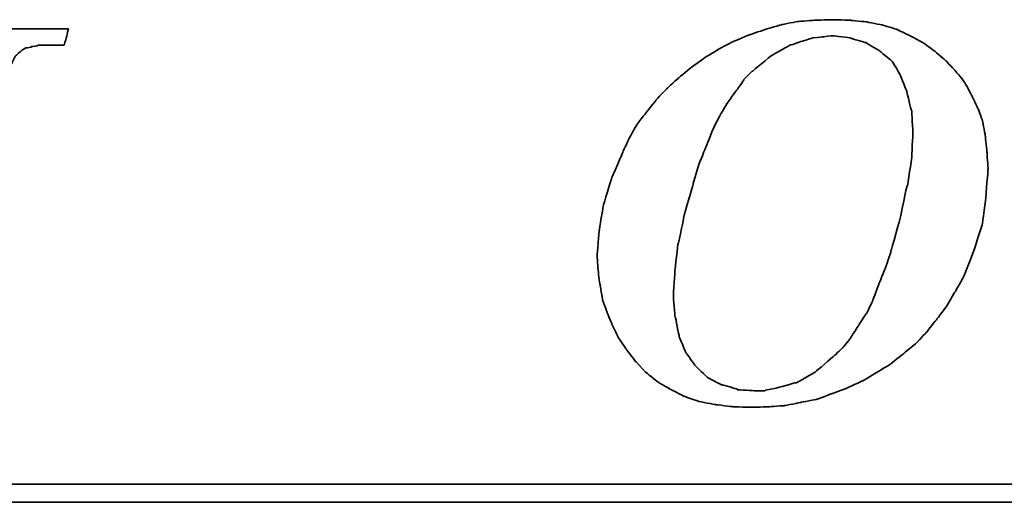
# Model space of a CAD drawing. Header units: millimetres. Extents: x 918 to 1155, y 75 to 164.
# Tile 34 of 50: x 1091 to 1095, y 95 to 97. Entities that reach past the tile are written whole.
import ezdxf

# ---------------------------------------------------------------- set-up
doc = ezdxf.new("R2010")
doc.units = ezdxf.units.MM
doc.header["$LTSCALE"] = 0.15
doc.layers.add('DIM', color=4, linetype='CONTINUOUS')
doc.layers.add('layer 1', color=7, linetype='CONTINUOUS')

# ---------------------------------------------------------------- blocks, each defined once
blk = doc.blocks.new('TBI MOTION logo(完整正式版)')
at = {"layer": 'layer 1', "color": 22, "lineweight": 35}
for points, knots in [([(-40.59125, -7.94375), (-40.59125, -7.94375), (-40.97375, -7.94375), (-40.97375, -7.94375), (-40.97375, -7.94375), (-40.97375, -7.94375), (-41.38125, -7.94375), (-41.38125, -7.94375), (-41.38125, -7.94375), (-41.38125, -7.94375), (-41.54875, -7.94375), (-41.54875, -7.94375), (-41.54875, -7.94375), (-41.54875, -7.94375), (-41.59875, -7.94375), (-41.59875, -7.94375), (-41.59875, -7.94375), (-41.59875, -7.94375), (-41.88375, -7.94375), (-41.88375, -7.94375), (-41.88375, -7.94375), (-41.88375, -7.94375), (-41.90875, -7.91875), (-41.90875, -7.91875), (-41.90875, -7.91875), (-41.90875, -7.91875), (-42.19875, -7.87125), (-42.19875, -7.87125), (-42.19875, -7.87125), (-42.19875, -7.87125), (-42.43875, -7.82375), (-42.43875, -7.82375), (-42.43875, -7.82375), (-42.43875, -7.82375), (-42.45875, -7.82375), (-42.45875, -7.82375), (-42.45875, -7.82375), (-42.45875, -7.82375), (-42.48625, -7.82375), (-42.48625, -7.82375), (-42.48625, -7.82375), (-42.48625, -7.82375), (-42.67625, -7.72375), (-42.67625, -7.72375), (-42.67625, -7.72375), (-42.67625, -7.72375), (-42.70125, -7.70375), (-42.70125, -7.70375), (-42.70125, -7.70375), (-42.70125, -7.70375), (-42.72375, -7.67875), (-42.72375, -7.67875), (-42.72375, -7.67875), (-42.72375, -7.67875), (-42.86875, -7.48875), (-42.86875, -7.48875), (-42.86875, -7.48875), (-42.86875, -7.48875), (-42.89375, -7.43875), (-42.89375, -7.43875), (-42.89375, -7.43875), (-42.89375, -7.43875), (-42.91875, -7.38875), (-42.91875, -7.38875), (-42.91875, -7.38875), (-42.91875, -7.38875), (-42.93875, -7.12875), (-42.93875, -7.12875), (-42.93875, -7.12875), (-42.93875, -7.12875), (-42.96375, -7.10375), (-42.96375, -7.10375), (-42.96375, -7.10375), (-42.96375, -7.10375), (-42.96375, -7.05375), (-42.96375, -7.05375), (-42.96375, -7.05375), (-42.96375, -7.05375), (-42.96375, -7.00875), (-42.96375, -7.00875), (-42.96375, -7.00875), (-42.96375, -7.00875), (-42.91875, -6.69625), (-42.91875, -6.69625), (-42.91875, -6.69625), (-42.91875, -6.69625), (-42.91875, -6.62375), (-42.91875, -6.62375), (-42.91875, -6.62375), (-42.91875, -6.62375), (-42.91875, -6.59625), (-42.91875, -6.59625), (-42.91875, -6.59625), (-42.91875, -6.59625), (-42.91875, -6.57375), (-42.91875, -6.57375), (-42.91875, -6.57375), (-42.91875, -6.57375), (-42.91875, -6.52875), (-42.91875, -6.52875), (-42.91875, -6.52875), (-42.91875, -6.52875), (-42.89375, -6.50375), (-42.89375, -6.50375), (-42.89375, -6.50375), (-42.89375, -6.50375), (-42.84375, -6.38375), (-42.84375, -6.38375), (-42.84375, -6.38375), (-42.84375, -6.38375), (-42.84375, -6.35875), (-42.84375, -6.35875), (-42.84375, -6.35875), (-42.84375, -6.35875), (-42.74625, -6.14375), (-42.74625, -6.14375), (-42.74625, -6.14375), (-42.74625, -6.14375), (-42.70125, -5.85375), (-42.70125, -5.85375), (-42.70125, -5.85375), (-42.70125, -5.85375), (-42.60375, -5.47125), (-42.60375, -5.47125), (-42.60375, -5.47125), (-42.60375, -5.47125), (-42.60375, -5.44875), (-42.60375, -5.44875), (-42.60375, -5.44875), (-42.60375, -5.44875), (-42.38875, -4.67875), (-42.38875, -4.67875), (-42.38875, -4.67875), (-42.38875, -4.67875), (-42.36375, -4.65375), (-42.36375, -4.65375), (-42.36375, -4.65375), (-42.36375, -4.65375), (-42.12375, -3.69625), (-42.12375, -3.69625), (-42.12375, -3.69625), (-42.12375, -3.69625), (-42.12375, -3.67374), (-42.12375, -3.67374), (-42.12375, -3.67374), (-42.12375, -3.67374), (-41.78875, -2.59374), (-41.78875, -2.59374), (-41.78875, -2.59374), (-41.78875, -2.59374), (-41.18875, -0.19375), (-41.18875, -0.19375), (-41.18875, -0.19375), (-41.18875, -0.19375), (-40.54375, 2.20624), (-40.54375, 2.20624), (-40.54375, 2.20624), (-40.54375, 2.20624), (-40.25375, 3.30875), (-40.25375, 3.30875), (-40.25375, 3.30875), (-40.25375, 3.30875), (-39.98875, 4.27125), (-39.98875, 4.27125), (-39.98875, 4.27125), (-39.98875, 4.27125), (-39.77375, 5.13125), (-39.77375, 5.13125), (-39.77375, 5.13125), (-39.77375, 5.13125), (-39.67875, 5.47125), (-39.67875, 5.47125), (-39.67875, 5.47125), (-39.67875, 5.47125), (-39.60375, 5.75625), (-39.60375, 5.75625), (-39.60375, 5.75625), (-39.60375, 5.75625), (-39.60375, 5.78125), (-39.60375, 5.78125), (-39.60375, 5.78125), (-39.60375, 5.78125), (-39.50875, 5.97125), (-39.50875, 5.97125), (-39.50875, 5.97125), (-39.50875, 5.97125), (-39.50875, 6.13875), (-39.50875, 6.13875), (-39.50875, 6.13875), (-39.50875, 6.13875), (-39.48625, 6.16625), (-39.48625, 6.16625), (-39.48625, 6.16625), (-39.48625, 6.16625), (-39.46125, 6.28625), (-39.46125, 6.28625), (-39.46125, 6.28625), (-39.46125, 6.28625), (-39.46125, 6.42625), (-39.46125, 6.42625), (-39.46125, 6.42625), (-39.46125, 6.42625), (-39.41375, 6.42625), (-39.41375, 6.42625), (-39.41375, 6.42625), (-39.41375, 6.42625), (-39.29375, 6.69125), (-39.29375, 6.69125), (-39.29375, 6.69125), (-39.29375, 6.69125), (-39.26875, 6.74125), (-39.26875, 6.74125), (-39.26875, 6.74125), (-39.26875, 6.74125), (-39.24375, 6.76625), (-39.24375, 6.76625), (-39.24375, 6.76625), (-39.24375, 6.76625), (-38.98375, 7.00624), (-38.98375, 7.00624), (-38.98375, 7.00624), (-38.98375, 7.00624), (-38.95625, 7.02624), (-38.95625, 7.02624), (-38.95625, 7.02624), (-38.95625, 7.02624), (-38.78875, 7.12624), (-38.78875, 7.12624), (-38.78875, 7.12624), (-38.78875, 7.12624), (-38.76375, 7.12624), (-38.76375, 7.12624), (-38.76375, 7.12624), (-38.76375, 7.12624), (-38.74375, 7.12624), (-38.74375, 7.12624), (-38.74375, 7.12624), (-38.74375, 7.12624), (-38.52875, 7.17125), (-38.52875, 7.17125), (-38.52875, 7.17125), (-38.52875, 7.17125), (-38.52875, 7.19624), (-38.52875, 7.19624), (-38.52875, 7.19624), (-38.52875, 7.19624), (-38.50375, 7.19624), (-38.50375, 7.19624), (-38.50375, 7.19624), (-38.50375, 7.19624), (-38.26125, 7.21875), (-38.26125, 7.21875), (-38.26125, 7.21875), (-38.26125, 7.21875), (-38.23875, 7.24624), (-38.23875, 7.24624), (-38.23875, 7.24624), (-38.23875, 7.24624), (-38.21625, 7.24624), (-38.21625, 7.24624), (-38.21625, 7.24624), (-38.21625, 7.24624), (-38.18875, 7.24624), (-38.18875, 7.24624), (-38.18875, 7.24624), (-38.18875, 7.24624), (-37.90375, 7.24624), (-37.90375, 7.24624), (-37.90375, 7.24624), (-37.90375, 7.24624), (-37.85375, 7.24624), (-37.85375, 7.24624), (-37.85375, 7.24624), (-37.85375, 7.24624), (-37.75875, 7.24624), (-37.75875, 7.24624), (-37.75875, 7.24624), (-37.75875, 7.24624), (-37.42375, 7.24624), (-37.42375, 7.24624), (-37.42375, 7.24624), (-37.42375, 7.24624), (-37.08875, 7.24624), (-37.08875, 7.24624), (-37.08875, 7.24624), (-37.08875, 7.24624), (-37.06375, 7.24624), (-37.06375, 7.24624), (-37.06375, 7.24624), (-37.06375, 7.24624), (-37.06375, 7.26624), (-37.06375, 7.26624), (-37.06375, 7.26624), (-37.06375, 7.26624), (-37.03875, 7.29125), (-37.03875, 7.29125), (-37.03875, 7.29125), (-37.03875, 7.29125), (-37.03875, 7.31625), (-37.03875, 7.31625), (-37.03875, 7.31625), (-37.03875, 7.31625), (-36.94125, 7.67625), (-36.94125, 7.67625), (-36.94125, 7.67625), (-36.94125, 7.67625), (-36.86875, 7.98625), (-36.86875, 7.98625), (-36.86875, 7.98625), (-36.86875, 7.98625), (-36.98875, 7.98625), (-36.98875, 7.98625), (-36.98875, 7.98625), (-36.98875, 7.98625), (-37.42375, 7.98625), (-37.42375, 7.98625), (-37.42375, 7.98625), (-37.42375, 7.98625), (-37.94875, 7.98625), (-37.94875, 7.98625), (-37.94875, 7.98625), (-37.94875, 7.98625), (-38.57375, 7.98625), (-38.57375, 7.98625), (-38.57375, 7.98625), (-38.57375, 7.98625), (-39.29375, 7.98625), (-39.29375, 7.98625), (-39.29375, 7.98625), (-39.29375, 7.98625), (-40.82875, 7.98625), (-40.82875, 7.98625), (-40.82875, 7.98625), (-40.82875, 7.98625), (-42.36375, 7.98625), (-42.36375, 7.98625), (-42.36375, 7.98625), (-42.36375, 7.98625), (-43.08375, 7.98625), (-43.08375, 7.98625), (-43.08375, 7.98625), (-43.08375, 7.98625), (-43.70875, 7.98625), (-43.70875, 7.98625), (-43.70875, 7.98625), (-43.70875, 7.98625), (-44.23375, 7.98625), (-44.23375, 7.98625), (-44.23375, 7.98625), (-44.23375, 7.98625), (-44.66875, 7.98625), (-44.66875, 7.98625), (-44.66875, 7.98625), (-44.66875, 7.98625), (-44.88375, 7.98625), (-44.88375, 7.98625), (-44.88375, 7.98625), (-44.88375, 7.98625), (-44.90875, 7.94125), (-44.90875, 7.94125), (-44.90875, 7.94125), (-44.90875, 7.94125), (-44.90875, 7.91625), (-44.90875, 7.91625), (-44.90875, 7.91625), (-44.90875, 7.91625), (-45.00375, 7.55625), (-45.00375, 7.55625), (-45.00375, 7.55625), (-45.00375, 7.55625), (-45.05375, 7.24624), (-45.05375, 7.24624), (-45.05375, 7.24624), (-45.05375, 7.24624), (-44.61875, 7.24624), (-44.61875, 7.24624), (-44.61875, 7.24624), (-44.61875, 7.24624), (-44.11375, 7.24624), (-44.11375, 7.24624), (-44.11375, 7.24624), (-44.11375, 7.24624), (-43.99375, 7.24624), (-43.99375, 7.24624), (-43.99375, 7.24624), (-43.99375, 7.24624), (-43.94625, 7.24624), (-43.94625, 7.24624), (-43.94625, 7.24624), (-43.94625, 7.24624), (-43.92374, 7.24624), (-43.92374, 7.24624), (-43.92374, 7.24624), (-43.92374, 7.24624), (-43.65875, 7.24624), (-43.65875, 7.24624), (-43.65875, 7.24624), (-43.65875, 7.24624), (-43.63875, 7.21875), (-43.63875, 7.21875), (-43.63875, 7.21875), (-43.63875, 7.21875), (-43.46875, 7.19624), (-43.46875, 7.19624), (-43.46875, 7.19624), (-43.46875, 7.19624), (-43.39875, 7.19624), (-43.39875, 7.19624), (-43.39875, 7.19624), (-43.39875, 7.19624), (-43.37125, 7.17125), (-43.37125, 7.17125), (-43.37125, 7.17125), (-43.37125, 7.17125), (-43.34875, 7.17125), (-43.34875, 7.17125), (-43.34875, 7.17125), (-43.34875, 7.17125), (-43.20375, 7.12624), (-43.20375, 7.12624), (-43.20375, 7.12624), (-43.20375, 7.12624), (-43.05875, 7.07624), (-43.05875, 7.07624), (-43.05875, 7.07624), (-43.05875, 7.07624), (-43.01375, 7.07624), (-43.01375, 7.07624), (-43.01375, 7.07624), (-43.01375, 7.07624), (-42.98875, 7.02624), (-42.98875, 7.02624), (-42.98875, 7.02624), (-42.98875, 7.02624), (-42.79875, 6.86125), (-42.79875, 6.86125), (-42.79875, 6.86125), (-42.79875, 6.86125), (-42.77375, 6.81125), (-42.77375, 6.81125), (-42.77375, 6.81125), (-42.77375, 6.81125), (-42.74625, 6.76625), (-42.74625, 6.76625), (-42.74625, 6.76625), (-42.74625, 6.76625), (-42.72375, 6.47625), (-42.72375, 6.47625), (-42.72375, 6.47625), (-42.72375, 6.47625), (-42.70125, 6.45124), (-42.70125, 6.45124), (-42.70125, 6.45124), (-42.70125, 6.45124), (-42.70125, 6.42625), (-42.70125, 6.42625), (-42.70125, 6.42625), (-42.70125, 6.42625), (-42.72375, 6.40625), (-42.72375, 6.40625), (-42.72375, 6.40625), (-42.72375, 6.40625), (-42.74625, 5.97125), (-42.74625, 5.97125), (-42.74625, 5.97125), (-42.74625, 5.97125), (-42.74625, 5.94625), (-42.74625, 5.94625), (-42.74625, 5.94625), (-42.74625, 5.94625), (-42.74625, 5.92625), (-42.74625, 5.92625), (-42.74625, 5.92625), (-42.74625, 5.92625), (-42.77375, 5.87625), (-42.77375, 5.87625), (-42.77375, 5.87625), (-42.77375, 5.87625), (-42.81875, 5.80625), (-42.81875, 5.80625), (-42.81875, 5.80625), (-42.81875, 5.80625), (-42.86875, 5.63625), (-42.86875, 5.63625), (-42.86875, 5.63625), (-42.86875, 5.63625), (-42.91875, 5.39625), (-42.91875, 5.39625), (-42.91875, 5.39625), (-42.91875, 5.39625), (-42.91875, 5.37124), (-42.91875, 5.37124), (-42.91875, 5.37124), (-42.91875, 5.37124), (-43.01375, 5.10874), (-43.01375, 5.10874), (-43.01375, 5.10874), (-43.01375, 5.10874), (-43.10875, 4.77124), (-43.10875, 4.77124), (-43.10875, 4.77124), (-43.10875, 4.77124), (-43.29875, 3.95625), (-43.29875, 3.95625), (-43.29875, 3.95625), (-43.29875, 3.95625), (-43.58875, 2.95125), (-43.58875, 2.95125), (-43.58875, 2.95125), (-43.58875, 2.95125), (-43.87375, 1.87125), (-43.87375, 1.87125), (-43.87375, 1.87125), (-43.87375, 1.87125), (-44.52625, -0.50374), (-44.52625, -0.50374), (-44.52625, -0.50374), (-44.52625, -0.50374), (-45.14875, -2.85375), (-45.14875, -2.85375), (-45.14875, -2.85375), (-45.14875, -2.85375), (-45.43375, -3.95875), (-45.43375, -3.95875), (-45.43375, -3.95875), (-45.43375, -3.95875), (-45.69875, -4.96875), (-45.69875, -4.96875), (-45.69875, -4.96875), (-45.69875, -4.96875), (-45.91375, -5.78375), (-45.91375, -5.78375), (-45.91375, -5.78375), (-45.91375, -5.78375), (-46.01375, -6.11875), (-46.01375, -6.11875), (-46.01375, -6.11875), (-46.01375, -6.11875), (-46.01375, -6.14375), (-46.01375, -6.14375), (-46.01375, -6.14375), (-46.01375, -6.14375), (-46.10875, -6.40875), (-46.10875, -6.40875), (-46.10875, -6.40875), (-46.10875, -6.40875), (-46.15375, -6.64875), (-46.15375, -6.64875), (-46.15375, -6.64875), (-46.15375, -6.64875), (-46.20375, -6.83875), (-46.20375, -6.83875), (-46.20375, -6.83875), (-46.20375, -6.83875), (-46.22875, -6.93375), (-46.22875, -6.93375), (-46.22875, -6.93375), (-46.22875, -6.93375), (-46.22875, -7.07875), (-46.22875, -7.07875), (-46.22875, -7.07875), (-46.22875, -7.07875), (-46.27375, -7.07875), (-46.27375, -7.07875), (-46.27375, -7.07875), (-46.27375, -7.07875), (-46.39375, -7.34375), (-46.39375, -7.34375), (-46.39375, -7.34375), (-46.39375, -7.34375), (-46.39375, -7.36875), (-46.39375, -7.36875), (-46.39375, -7.36875), (-46.39375, -7.36875), (-46.42125, -7.38875), (-46.42125, -7.38875), (-46.42125, -7.38875), (-46.42125, -7.38875), (-46.68375, -7.67875), (-46.68375, -7.67875), (-46.68375, -7.67875), (-46.68375, -7.67875), (-46.70875, -7.70375), (-46.70875, -7.70375), (-46.70875, -7.70375), (-46.70875, -7.70375), (-46.75375, -7.72375), (-46.75375, -7.72375), (-46.75375, -7.72375), (-46.75375, -7.72375), (-47.08875, -7.87125), (-47.08875, -7.87125), (-47.08875, -7.87125), (-47.08875, -7.87125), (-47.11625, -7.87125), (-47.11625, -7.87125), (-47.11625, -7.87125), (-47.11625, -7.87125), (-47.13875, -7.89375), (-47.13875, -7.89375), (-47.13875, -7.89375), (-47.13875, -7.89375), (-47.56875, -7.91875), (-47.56875, -7.91875), (-47.56875, -7.91875), (-47.56875, -7.91875), (-47.59625, -7.94375), (-47.59625, -7.94375), (-47.59625, -7.94375), (-47.59625, -7.94375), (-47.64375, -7.94375), (-47.64375, -7.94375), (-47.64375, -7.94375), (-47.64375, -7.94375), (-47.73625, -7.94375), (-47.73625, -7.94375), (-47.73625, -7.94375), (-47.73625, -7.94375), (-48.07375, -7.94375), (-48.07375, -7.94375), (-48.07375, -7.94375), (-48.07375, -7.94375), (-48.36125, -7.94375), (-48.36125, -7.94375), (-48.36125, -7.94375), (-48.36125, -7.94375), (-48.36125, -7.96625), (-48.36125, -7.96625), (-48.36125, -7.96625), (-48.36125, -7.96625), (-48.36125, -7.99125), (-48.36125, -7.99125), (-48.36125, -7.99125), (-48.36125, -7.99125), (-48.38875, -8.01375), (-48.38875, -8.01375), (-48.38875, -8.01375), (-48.38875, -8.01375), (-48.50875, -8.34875), (-48.50875, -8.34875), (-48.50875, -8.34875), (-48.50875, -8.34875), (-48.55375, -8.68625), (-48.55375, -8.68625), (-48.55375, -8.68625), (-48.55375, -8.68625), (-48.45875, -8.68625), (-48.45875, -8.68625), (-48.45875, -8.68625), (-48.45875, -8.68625), (-48.07375, -8.68625), (-48.07375, -8.68625), (-48.07375, -8.68625), (-48.07375, -8.68625), (-47.52375, -8.68625), (-47.52375, -8.68625), (-47.52375, -8.68625), (-47.52375, -8.68625), (-46.92375, -8.68625), (-46.92375, -8.68625), (-46.92375, -8.68625), (-46.92375, -8.68625), (-46.25375, -8.68625), (-46.25375, -8.68625), (-46.25375, -8.68625), (-46.25375, -8.68625), (-46.20375, -8.68625), (-46.20375, -8.68625), (-46.20375, -8.68625), (-46.20375, -8.68625), (-44.71375, -8.68625), (-44.71375, -8.68625), (-44.71375, -8.68625), (-44.71375, -8.68625), (-43.22875, -8.68625), (-43.22875, -8.68625), (-43.22875, -8.68625), (-43.22875, -8.68625), (-42.55875, -8.68625), (-42.55875, -8.68625), (-42.55875, -8.68625), (-42.55875, -8.68625), (-42.50875, -8.68625), (-42.50875, -8.68625), (-42.50875, -8.68625), (-42.50875, -8.68625), (-41.93375, -8.68625), (-41.93375, -8.68625), (-41.93375, -8.68625), (-41.93375, -8.68625), (-41.38125, -8.68625), (-41.38125, -8.68625), (-41.38125, -8.68625), (-41.38125, -8.68625), (-40.97375, -8.68625), (-40.97375, -8.68625), (-40.97375, -8.68625), (-40.97375, -8.68625), (-40.78125, -8.68625), (-40.78125, -8.68625), (-40.78125, -8.68625), (-40.78125, -8.68625), (-40.78125, -8.63875), (-40.78125, -8.63875), (-40.78125, -8.63875), (-40.78125, -8.63875), (-40.75875, -8.63875), (-40.75875, -8.63875), (-40.75875, -8.63875), (-40.75875, -8.63875), (-40.66375, -8.27875), (-40.66375, -8.27875), (-40.66375, -8.27875), (-40.66375, -8.27875), (-40.59125, -7.94375), (-40.59125, -7.94375)], [0, 0, 0, 0, 0.00558659, 0.00558659, 0.00558659, 0.0055866, 0.01117318, 0.01117318, 0.01117318, 0.01117319, 0.01675978, 0.01675978, 0.01675978, 0.01675979, 0.02234637, 0.02234637, 0.02234637, 0.02234638, 0.02793296, 0.02793296, 0.02793296, 0.02793297, 0.03351955, 0.03351955, 0.03351955, 0.03351956, 0.03910615, 0.03910615, 0.03910615, 0.03910616, 0.04469274, 0.04469274, 0.04469274, 0.04469275, 0.05027933, 0.05027933, 0.05027933, 0.05027934, 0.05586592, 0.05586592, 0.05586592, 0.05586593, 0.06145251, 0.06145251, 0.06145251, 0.06145252, 0.06703911, 0.06703911, 0.06703911, 0.06703912, 0.0726257, 0.0726257, 0.0726257, 0.07262571, 0.07821229, 0.07821229, 0.07821229, 0.0782123, 0.08379888, 0.08379888, 0.08379888, 0.08379889, 0.08938547, 0.08938547, 0.08938547, 0.08938548, 0.09497207, 0.09497207, 0.09497207, 0.09497208, 0.10055866, 0.10055866, 0.10055866, 0.10055867, 0.10614525, 0.10614525, 0.10614525, 0.10614526, 0.11173184, 0.11173184, 0.11173184, 0.11173185, 0.11731844, 0.11731844, 0.11731844, 0.11731845, 0.12290503, 0.12290503, 0.12290503, 0.12290504, 0.12849162, 0.12849162, 0.12849162, 0.12849163, 0.13407821, 0.13407821, 0.13407821, 0.13407822, 0.1396648, 0.1396648, 0.1396648, 0.13966481, 0.1452514, 0.1452514, 0.1452514, 0.14525141, 0.15083799, 0.15083799, 0.15083799, 0.150838, 0.15642458, 0.15642458, 0.15642458, 0.15642459, 0.16201117, 0.16201117, 0.16201117, 0.16201118, 0.16759777, 0.16759777, 0.16759777, 0.16759778, 0.17318436, 0.17318436, 0.17318436, 0.17318437, 0.17877095, 0.17877095, 0.17877095, 0.17877096, 0.18435754, 0.18435754, 0.18435754, 0.18435755, 0.18994413, 0.18994413, 0.18994413, 0.18994414, 0.19553073, 0.19553073, 0.19553073, 0.19553074, 0.20111732, 0.20111732, 0.20111732, 0.20111733, 0.20670391, 0.20670391, 0.20670391, 0.20670392, 0.2122905, 0.2122905, 0.2122905, 0.21229051, 0.21787709, 0.21787709, 0.21787709, 0.2178771, 0.22346369, 0.22346369, 0.22346369, 0.2234637, 0.22905028, 0.22905028, 0.22905028, 0.22905029, 0.23463687, 0.23463687, 0.23463687, 0.23463688, 0.24022346, 0.24022346, 0.24022346, 0.24022347, 0.24581006, 0.24581006, 0.24581006, 0.24581007, 0.25139665, 0.25139665, 0.25139665, 0.25139666, 0.25698324, 0.25698324, 0.25698324, 0.25698325, 0.26256983, 0.26256983, 0.26256983, 0.26256984, 0.26815642, 0.26815642, 0.26815642, 0.26815643, 0.27374302, 0.27374302, 0.27374302, 0.27374303, 0.27932961, 0.27932961, 0.27932961, 0.27932962, 0.2849162, 0.2849162, 0.2849162, 0.28491621, 0.29050279, 0.29050279, 0.29050279, 0.2905028, 0.29608939, 0.29608939, 0.29608939, 0.2960894, 0.30167598, 0.30167598, 0.30167598, 0.30167599, 0.30726257, 0.30726257, 0.30726257, 0.30726258, 0.31284916, 0.31284916, 0.31284916, 0.31284917, 0.31843575, 0.31843575, 0.31843575, 0.31843576, 0.32402235, 0.32402235, 0.32402235, 0.32402236, 0.32960894, 0.32960894, 0.32960894, 0.32960895, 0.33519553, 0.33519553, 0.33519553, 0.33519554, 0.34078212, 0.34078212, 0.34078212, 0.34078213, 0.34636872, 0.34636872, 0.34636872, 0.34636873, 0.35195531, 0.35195531, 0.35195531, 0.35195532, 0.3575419, 0.3575419, 0.3575419, 0.35754191, 0.36312849, 0.36312849, 0.36312849, 0.3631285, 0.36871508, 0.36871508, 0.36871508, 0.36871509, 0.37430168, 0.37430168, 0.37430168, 0.37430169, 0.37988827, 0.37988827, 0.37988827, 0.37988828, 0.38547486, 0.38547486, 0.38547486, 0.38547487, 0.39106145, 0.39106145, 0.39106145, 0.39106146, 0.39664804, 0.39664804, 0.39664804, 0.39664805, 0.40223464, 0.40223464, 0.40223464, 0.40223465, 0.40782123, 0.40782123, 0.40782123, 0.40782124, 0.41340782, 0.41340782, 0.41340782, 0.41340783, 0.41899441, 0.41899441, 0.41899441, 0.41899442, 0.42458101, 0.42458101, 0.42458101, 0.42458102, 0.4301676, 0.4301676, 0.4301676, 0.43016761, 0.43575419, 0.43575419, 0.43575419, 0.4357542, 0.44134078, 0.44134078, 0.44134078, 0.44134079, 0.44692737, 0.44692737, 0.44692737, 0.44692738, 0.45251397, 0.45251397, 0.45251397, 0.45251398, 0.45810056, 0.45810056, 0.45810056, 0.45810057, 0.46368715, 0.46368715, 0.46368715, 0.46368716, 0.46927374, 0.46927374, 0.46927374, 0.46927375, 0.47486034, 0.47486034, 0.47486034, 0.47486035, 0.48044693, 0.48044693, 0.48044693, 0.48044694, 0.48603352, 0.48603352, 0.48603352, 0.48603353, 0.49162011, 0.49162011, 0.49162011, 0.49162012, 0.4972067, 0.4972067, 0.4972067, 0.49720671, 0.5027933, 0.5027933, 0.5027933, 0.50279331, 0.50837989, 0.50837989, 0.50837989, 0.5083799, 0.51396648, 0.51396648, 0.51396648, 0.51396649, 0.51955307, 0.51955307, 0.51955307, 0.51955308, 0.52513966, 0.52513966, 0.52513966, 0.52513967, 0.53072626, 0.53072626, 0.53072626, 0.53072627, 0.53631285, 0.53631285, 0.53631285, 0.53631286, 0.54189944, 0.54189944, 0.54189944, 0.54189945, 0.54748603, 0.54748603, 0.54748603, 0.54748604, 0.55307263, 0.55307263, 0.55307263, 0.55307264, 0.55865922, 0.55865922, 0.55865922, 0.55865923, 0.56424581, 0.56424581, 0.56424581, 0.56424582, 0.5698324, 0.5698324, 0.5698324, 0.56983241, 0.57541899, 0.57541899, 0.57541899, 0.575419, 0.58100559, 0.58100559, 0.58100559, 0.5810056, 0.58659218, 0.58659218, 0.58659218, 0.58659219, 0.59217877, 0.59217877, 0.59217877, 0.59217878, 0.59776536, 0.59776536, 0.59776536, 0.59776537, 0.60335196, 0.60335196, 0.60335196, 0.60335197, 0.60893855, 0.60893855, 0.60893855, 0.60893856, 0.61452514, 0.61452514, 0.61452514, 0.61452515, 0.62011173, 0.62011173, 0.62011173, 0.62011174, 0.62569832, 0.62569832, 0.62569832, 0.62569833, 0.63128492, 0.63128492, 0.63128492, 0.63128493, 0.63687151, 0.63687151, 0.63687151, 0.63687152, 0.6424581, 0.6424581, 0.6424581, 0.64245811, 0.64804469, 0.64804469, 0.64804469, 0.6480447, 0.65363128, 0.65363128, 0.65363128, 0.65363129, 0.65921788, 0.65921788, 0.65921788, 0.65921789, 0.66480447, 0.66480447, 0.66480447, 0.66480448, 0.67039106, 0.67039106, 0.67039106, 0.67039107, 0.67597765, 0.67597765, 0.67597765, 0.67597766, 0.68156425, 0.68156425, 0.68156425, 0.68156426, 0.68715084, 0.68715084, 0.68715084, 0.68715085, 0.69273743, 0.69273743, 0.69273743, 0.69273744, 0.69832402, 0.69832402, 0.69832402, 0.69832403, 0.70391061, 0.70391061, 0.70391061, 0.70391062, 0.70949721, 0.70949721, 0.70949721, 0.70949722, 0.7150838, 0.7150838, 0.7150838, 0.71508381, 0.72067039, 0.72067039, 0.72067039, 0.7206704, 0.72625698, 0.72625698, 0.72625698, 0.72625699, 0.73184358, 0.73184358, 0.73184358, 0.73184359, 0.73743017, 0.73743017, 0.73743017, 0.73743018, 0.74301676, 0.74301676, 0.74301676, 0.74301677, 0.74860335, 0.74860335, 0.74860335, 0.74860336, 0.75418994, 0.75418994, 0.75418994, 0.75418995, 0.75977654, 0.75977654, 0.75977654, 0.75977655, 0.76536313, 0.76536313, 0.76536313, 0.76536314, 0.77094972, 0.77094972, 0.77094972, 0.77094973, 0.77653631, 0.77653631, 0.77653631, 0.77653632, 0.78212291, 0.78212291, 0.78212291, 0.78212292, 0.7877095, 0.7877095, 0.7877095, 0.78770951, 0.79329609, 0.79329609, 0.79329609, 0.7932961, 0.79888268, 0.79888268, 0.79888268, 0.79888269, 0.80446927, 0.80446927, 0.80446927, 0.80446928, 0.81005587, 0.81005587, 0.81005587, 0.81005588, 0.81564246, 0.81564246, 0.81564246, 0.81564247, 0.82122905, 0.82122905, 0.82122905, 0.82122906, 0.82681564, 0.82681564, 0.82681564, 0.82681565, 0.83240223, 0.83240223, 0.83240223, 0.83240224, 0.83798883, 0.83798883, 0.83798883, 0.83798884, 0.84357542, 0.84357542, 0.84357542, 0.84357543, 0.84916201, 0.84916201, 0.84916201, 0.84916202, 0.8547486, 0.8547486, 0.8547486, 0.85474861, 0.8603352, 0.8603352, 0.8603352, 0.86033521, 0.86592179, 0.86592179, 0.86592179, 0.8659218, 0.87150838, 0.87150838, 0.87150838, 0.87150839, 0.87709497, 0.87709497, 0.87709497, 0.87709498, 0.88268156, 0.88268156, 0.88268156, 0.88268157, 0.88826816, 0.88826816, 0.88826816, 0.88826817, 0.89385475, 0.89385475, 0.89385475, 0.89385476, 0.89944134, 0.89944134, 0.89944134, 0.89944135, 0.90502793, 0.90502793, 0.90502793, 0.90502794, 0.91061453, 0.91061453, 0.91061453, 0.91061454, 0.91620112, 0.91620112, 0.91620112, 0.91620113, 0.92178771, 0.92178771, 0.92178771, 0.92178772, 0.9273743, 0.9273743, 0.9273743, 0.92737431, 0.93296089, 0.93296089, 0.93296089, 0.9329609, 0.93854749, 0.93854749, 0.93854749, 0.9385475, 0.94413408, 0.94413408, 0.94413408, 0.94413409, 0.94972067, 0.94972067, 0.94972067, 0.94972068, 0.95530726, 0.95530726, 0.95530726, 0.95530727, 0.96089385, 0.96089385, 0.96089385, 0.96089386, 0.96648045, 0.96648045, 0.96648045, 0.96648046, 0.97206704, 0.97206704, 0.97206704, 0.97206705, 0.97765363, 0.97765363, 0.97765363, 0.97765364, 0.98324022, 0.98324022, 0.98324022, 0.98324023, 0.98882682, 0.98882682, 0.98882682, 0.98882683, 0.99441341, 0.99441341, 0.99441341, 0.99441342, 1, 1, 1, 1]), ([(-11.34375, -6.98375), (-11.34375, -6.98375), (-10.91375, -7.43875), (-10.91375, -7.43875), (-10.91375, -7.43875), (-10.91375, -7.43875), (-10.38625, -7.87125), (-10.38625, -7.87125), (-10.38625, -7.87125), (-10.38625, -7.87125), (-9.81125, -8.20375), (-9.81125, -8.20375), (-9.81125, -8.20375), (-9.81125, -8.20375), (-9.21125, -8.51875), (-9.21125, -8.51875), (-9.21125, -8.51875), (-9.21125, -8.51875), (-8.51625, -8.75875), (-8.51625, -8.75875), (-8.51625, -8.75875), (-8.51625, -8.75875), (-7.77125, -8.90375), (-7.77125, -8.90375), (-7.77125, -8.90375), (-7.77125, -8.90375), (-6.97875, -8.99875), (-6.97875, -8.99875), (-6.97875, -8.99875), (-6.97875, -8.99875), (-6.14125, -9.02375), (-6.14125, -9.02375), (-6.14125, -9.02375), (-6.14125, -9.02375), (-5.37125, -8.99875), (-5.37125, -8.99875), (-5.37125, -8.99875), (-5.37125, -8.99875), (-4.65375, -8.94875), (-4.65375, -8.94875), (-4.65375, -8.94875), (-4.65375, -8.94875), (-3.93375, -8.80625), (-3.93375, -8.80625), (-3.93375, -8.80625), (-3.93375, -8.80625), (-3.21375, -8.66375), (-3.21375, -8.66375), (-3.21375, -8.66375), (-3.21375, -8.66375), (-2.49375, -8.39875), (-2.49375, -8.39875), (-2.49375, -8.39875), (-2.49375, -8.39875), (-1.79875, -8.13375), (-1.79875, -8.13375), (-1.79875, -8.13375), (-1.79875, -8.13375), (-1.17375, -7.84375), (-1.17375, -7.84375), (-1.17375, -7.84375), (-1.17375, -7.84375), (-0.52375, -7.46375), (-0.52375, -7.46375), (-0.52375, -7.46375), (-0.52375, -7.46375), (0.10124, -7.07875), (0.10124, -7.07875), (0.10124, -7.07875), (0.10124, -7.07875), (0.67625, -6.62375), (0.67625, -6.62375), (0.67625, -6.62375), (0.67625, -6.62375), (1.24874, -6.14375), (1.24874, -6.14375), (1.24874, -6.14375), (1.24874, -6.14375), (1.72874, -5.64125), (1.72874, -5.64125), (1.72874, -5.64125), (1.72874, -5.64125), (2.18624, -5.06375), (2.18624, -5.06375), (2.18624, -5.06375), (2.18624, -5.06375), (2.61625, -4.48874), (2.61625, -4.48874), (2.61625, -4.48874), (2.61625, -4.48874), (3.00125, -3.83874), (3.00125, -3.83874), (3.00125, -3.83874), (3.00125, -3.83874), (3.36124, -3.21374), (3.36124, -3.21374), (3.36124, -3.21374), (3.36124, -3.21374), (3.84374, -1.99125), (3.84374, -1.99125), (3.84374, -1.99125), (3.84374, -1.99125), (4.22625, -0.81875), (4.22625, -0.81875), (4.22625, -0.81875), (4.22625, -0.81875), (4.39125, 0.45624), (4.39125, 0.45624), (4.39125, 0.45624), (4.39125, 0.45624), (4.48874, 1.70124), (4.48874, 1.70124), (4.48874, 1.70124), (4.48874, 1.70124), (4.43874, 2.44625), (4.43874, 2.44625), (4.43874, 2.44625), (4.43874, 2.44625), (4.36874, 3.14125), (4.36874, 3.14125), (4.36874, 3.14125), (4.36874, 3.14125), (4.25125, 3.81125), (4.25125, 3.81125), (4.25125, 3.81125), (4.25125, 3.81125), (4.03124, 4.41125), (4.03124, 4.41125), (4.03124, 4.41125), (4.03124, 4.41125), (3.74374, 5.01125), (3.74374, 5.01125), (3.74374, 5.01125), (3.74374, 5.01125), (3.43124, 5.58875), (3.43124, 5.58875), (3.43124, 5.58875), (3.43124, 5.58875), (3.02625, 6.09125), (3.02625, 6.09125), (3.02625, 6.09125), (3.02625, 6.09125), (2.59374, 6.54875), (2.59374, 6.54875), (2.59374, 6.54875), (2.59374, 6.54875), (2.09124, 6.98125), (2.09124, 6.98125), (2.09124, 6.98125), (2.09124, 6.98125), (1.56124, 7.36625), (1.56124, 7.36625), (1.56124, 7.36625), (1.56124, 7.36625), (0.98624, 7.67625), (0.98624, 7.67625), (0.98624, 7.67625), (0.98624, 7.67625), (0.38624, 7.96375), (0.38624, 7.96375), (0.38624, 7.96375), (0.38624, 7.96375), (-0.25875, 8.15625), (-0.25875, 8.15625), (-0.25875, 8.15625), (-0.25875, 8.15625), (-0.98125, 8.30125), (-0.98125, 8.30125), (-0.98125, 8.30125), (-0.98125, 8.30125), (-1.70124, 8.37125), (-1.70124, 8.37125), (-1.70124, 8.37125), (-1.70124, 8.37125), (-2.49375, 8.39624), (-2.49375, 8.39624), (-2.49375, 8.39624), (-2.49375, 8.39624), (-3.28625, 8.37125), (-3.28625, 8.37125), (-3.28625, 8.37125), (-3.28625, 8.37125), (-4.05125, 8.32125), (-4.05125, 8.32125), (-4.05125, 8.32125), (-4.05125, 8.32125), (-4.77375, 8.18125), (-4.77375, 8.18125), (-4.77375, 8.18125), (-4.77375, 8.18125), (-5.51625, 7.96375), (-5.51625, 7.96375), (-5.51625, 7.96375), (-5.51625, 7.96375), (-6.21125, 7.72625), (-6.21125, 7.72625), (-6.21125, 7.72625), (-6.21125, 7.72625), (-6.92875, 7.43625), (-6.92875, 7.43625), (-6.92875, 7.43625), (-6.92875, 7.43625), (-7.57875, 7.10125), (-7.57875, 7.10125), (-7.57875, 7.10125), (-7.57875, 7.10125), (-8.24875, 6.69125), (-8.24875, 6.69125), (-8.24875, 6.69125), (-8.24875, 6.69125), (-8.84875, 6.26125), (-8.84875, 6.26125), (-8.84875, 6.26125), (-8.84875, 6.26125), (-9.42625, 5.78125), (-9.42625, 5.78125), (-9.42625, 5.78125), (-9.42625, 5.78125), (-9.95375, 5.30125), (-9.95375, 5.30125), (-9.95375, 5.30125), (-9.95375, 5.30125), (-10.43375, 4.79624), (-10.43375, 4.79624), (-10.43375, 4.79624), (-10.43375, 4.79624), (-10.88875, 4.22125), (-10.88875, 4.22125), (-10.88875, 4.22125), (-10.88875, 4.22125), (-11.29875, 3.69375), (-11.29875, 3.69375), (-11.29875, 3.69375), (-11.29875, 3.69375), (-11.63375, 3.09125), (-11.63375, 3.09125), (-11.63375, 3.09125), (-11.63375, 3.09125), (-11.91875, 2.49625), (-11.91875, 2.49625), (-11.91875, 2.49625), (-11.91875, 2.49625), (-12.44875, 1.24625), (-12.44875, 1.24625), (-12.44875, 1.24625), (-12.44875, 1.24625), (-12.80875, 0.06874), (-12.80875, 0.06874), (-12.80875, 0.06874), (-12.80875, 0.06874), (-12.99875, -1.07875), (-12.99875, -1.07875), (-12.99875, -1.07875), (-12.99875, -1.07875), (-13.09375, -2.18375), (-13.09375, -2.18375), (-13.09375, -2.18375), (-13.09375, -2.18375), (-13.04875, -2.85375), (-13.04875, -2.85375), (-13.04875, -2.85375), (-13.04875, -2.85375), (-12.97375, -3.50375), (-12.97375, -3.50375), (-12.97375, -3.50375), (-12.97375, -3.50375), (-12.95375, -3.50375), (-12.95375, -3.50375), (-12.95375, -3.50375), (-12.95375, -3.50375), (-12.85375, -4.17375), (-12.85375, -4.17375), (-12.85375, -4.17375), (-12.85375, -4.17375), (-12.63875, -4.77624), (-12.63875, -4.77624), (-12.63875, -4.77624), (-12.63875, -4.77624), (-12.39875, -5.35125), (-12.39875, -5.35125), (-12.39875, -5.35125), (-12.39875, -5.35125), (-12.11375, -5.92875), (-12.11375, -5.92875), (-12.11375, -5.92875), (-12.11375, -5.92875), (-11.75375, -6.45375), (-11.75375, -6.45375), (-11.75375, -6.45375), (-11.75375, -6.45375), (-11.34375, -6.98375), (-11.34375, -6.98375)], [0, 0, 0, 0, 0.01369863, 0.01369863, 0.01369863, 0.01369864, 0.02739726, 0.02739726, 0.02739726, 0.02739727, 0.04109589, 0.04109589, 0.04109589, 0.0410959, 0.05479452, 0.05479452, 0.05479452, 0.05479453, 0.06849315, 0.06849315, 0.06849315, 0.06849316, 0.08219178, 0.08219178, 0.08219178, 0.08219179, 0.09589041, 0.09589041, 0.09589041, 0.09589042, 0.10958904, 0.10958904, 0.10958904, 0.10958905, 0.12328767, 0.12328767, 0.12328767, 0.12328768, 0.1369863, 0.1369863, 0.1369863, 0.13698631, 0.15068493, 0.15068493, 0.15068493, 0.15068494, 0.16438356, 0.16438356, 0.16438356, 0.16438357, 0.17808219, 0.17808219, 0.17808219, 0.1780822, 0.19178082, 0.19178082, 0.19178082, 0.19178083, 0.20547945, 0.20547945, 0.20547945, 0.20547946, 0.21917808, 0.21917808, 0.21917808, 0.21917809, 0.23287671, 0.23287671, 0.23287671, 0.23287672, 0.24657534, 0.24657534, 0.24657534, 0.24657535, 0.26027397, 0.26027397, 0.26027397, 0.26027398, 0.2739726, 0.2739726, 0.2739726, 0.27397261, 0.28767123, 0.28767123, 0.28767123, 0.28767124, 0.30136986, 0.30136986, 0.30136986, 0.30136987, 0.31506849, 0.31506849, 0.31506849, 0.3150685, 0.32876712, 0.32876712, 0.32876712, 0.32876713, 0.34246575, 0.34246575, 0.34246575, 0.34246576, 0.35616438, 0.35616438, 0.35616438, 0.35616439, 0.36986301, 0.36986301, 0.36986301, 0.36986302, 0.38356164, 0.38356164, 0.38356164, 0.38356165, 0.39726027, 0.39726027, 0.39726027, 0.39726028, 0.4109589, 0.4109589, 0.4109589, 0.41095891, 0.42465753, 0.42465753, 0.42465753, 0.42465754, 0.43835616, 0.43835616, 0.43835616, 0.43835617, 0.45205479, 0.45205479, 0.45205479, 0.4520548, 0.46575342, 0.46575342, 0.46575342, 0.46575343, 0.47945205, 0.47945205, 0.47945205, 0.47945206, 0.49315068, 0.49315068, 0.49315068, 0.49315069, 0.50684932, 0.50684932, 0.50684932, 0.50684933, 0.52054795, 0.52054795, 0.52054795, 0.52054796, 0.53424658, 0.53424658, 0.53424658, 0.53424659, 0.54794521, 0.54794521, 0.54794521, 0.54794522, 0.56164384, 0.56164384, 0.56164384, 0.56164385, 0.57534247, 0.57534247, 0.57534247, 0.57534248, 0.5890411, 0.5890411, 0.5890411, 0.58904111, 0.60273973, 0.60273973, 0.60273973, 0.60273974, 0.61643836, 0.61643836, 0.61643836, 0.61643837, 0.63013699, 0.63013699, 0.63013699, 0.630137, 0.64383562, 0.64383562, 0.64383562, 0.64383563, 0.65753425, 0.65753425, 0.65753425, 0.65753426, 0.67123288, 0.67123288, 0.67123288, 0.67123289, 0.68493151, 0.68493151, 0.68493151, 0.68493152, 0.69863014, 0.69863014, 0.69863014, 0.69863015, 0.71232877, 0.71232877, 0.71232877, 0.71232878, 0.7260274, 0.7260274, 0.7260274, 0.72602741, 0.73972603, 0.73972603, 0.73972603, 0.73972604, 0.75342466, 0.75342466, 0.75342466, 0.75342467, 0.76712329, 0.76712329, 0.76712329, 0.7671233, 0.78082192, 0.78082192, 0.78082192, 0.78082193, 0.79452055, 0.79452055, 0.79452055, 0.79452056, 0.80821918, 0.80821918, 0.80821918, 0.80821919, 0.82191781, 0.82191781, 0.82191781, 0.82191782, 0.83561644, 0.83561644, 0.83561644, 0.83561645, 0.84931507, 0.84931507, 0.84931507, 0.84931508, 0.8630137, 0.8630137, 0.8630137, 0.86301371, 0.87671233, 0.87671233, 0.87671233, 0.87671234, 0.89041096, 0.89041096, 0.89041096, 0.89041097, 0.90410959, 0.90410959, 0.90410959, 0.9041096, 0.91780822, 0.91780822, 0.91780822, 0.91780823, 0.93150685, 0.93150685, 0.93150685, 0.93150686, 0.94520548, 0.94520548, 0.94520548, 0.94520549, 0.95890411, 0.95890411, 0.95890411, 0.95890412, 0.97260274, 0.97260274, 0.97260274, 0.97260275, 0.98630137, 0.98630137, 0.98630137, 0.98630138, 1, 1, 1, 1]), ([(-8.77875, 1.03124), (-8.77875, 1.03124), (-8.51625, 1.89625), (-8.51625, 1.89625), (-8.51625, 1.89625), (-8.51625, 1.89625), (-8.20375, 2.66375), (-8.20375, 2.66375), (-8.20375, 2.66375), (-8.20375, 2.66375), (-7.91625, 3.38125), (-7.91625, 3.38125), (-7.91625, 3.38125), (-7.91625, 3.38125), (-7.91625, 3.40624), (-7.91625, 3.40624), (-7.91625, 3.40624), (-7.91625, 3.40624), (-7.57875, 4.07624), (-7.57875, 4.07624), (-7.57875, 4.07624), (-7.57875, 4.07624), (-7.24375, 4.65125), (-7.24375, 4.65125), (-7.24375, 4.65125), (-7.24375, 4.65125), (-7.21875, 4.65125), (-7.21875, 4.65125), (-7.21875, 4.65125), (-7.21875, 4.65125), (-7.21875, 4.67624), (-7.21875, 4.67624), (-7.21875, 4.67624), (-7.21875, 4.67624), (-6.83625, 5.20375), (-6.83625, 5.20375), (-6.83625, 5.20375), (-6.83625, 5.20375), (-6.49875, 5.68625), (-6.49875, 5.68625), (-6.49875, 5.68625), (-6.49875, 5.68625), (-6.49875, 5.70625), (-6.49875, 5.70625), (-6.49875, 5.70625), (-6.49875, 5.70625), (-6.11625, 6.09125), (-6.11625, 6.09125), (-6.11625, 6.09125), (-6.11625, 6.09125), (-6.09125, 6.09125), (-6.09125, 6.09125), (-6.09125, 6.09125), (-6.09125, 6.09125), (-5.27375, 6.76625), (-5.27375, 6.76625), (-5.27375, 6.76625), (-5.27375, 6.76625), (-5.24875, 6.76625), (-5.24875, 6.76625), (-5.24875, 6.76625), (-5.24875, 6.76625), (-5.24875, 6.78625), (-5.24875, 6.78625), (-5.24875, 6.78625), (-5.24875, 6.78625), (-4.38875, 7.26624), (-4.38875, 7.26624), (-4.38875, 7.26624), (-4.38875, 7.26624), (-4.36125, 7.26624), (-4.36125, 7.26624), (-4.36125, 7.26624), (-4.36125, 7.26624), (-3.93375, 7.41125), (-3.93375, 7.41125), (-3.93375, 7.41125), (-3.93375, 7.41125), (-3.47375, 7.55625), (-3.47375, 7.55625), (-3.47375, 7.55625), (-3.47375, 7.55625), (-3.45375, 7.55625), (-3.45375, 7.55625), (-3.45375, 7.55625), (-3.45375, 7.55625), (-3.42875, 7.58124), (-3.42875, 7.58124), (-3.42875, 7.58124), (-3.42875, 7.58124), (-2.97375, 7.62625), (-2.97375, 7.62625), (-2.97375, 7.62625), (-2.97375, 7.62625), (-2.49375, 7.67625), (-2.49375, 7.67625), (-2.49375, 7.67625), (-2.49375, 7.67625), (-2.46875, 7.67625), (-2.46875, 7.67625), (-2.46875, 7.67625), (-2.46875, 7.67625), (-1.70124, 7.58124), (-1.70124, 7.58124), (-1.70124, 7.58124), (-1.70124, 7.58124), (-1.67875, 7.55625), (-1.67875, 7.55625), (-1.67875, 7.55625), (-1.67875, 7.55625), (-1.65375, 7.55625), (-1.65375, 7.55625), (-1.65375, 7.55625), (-1.65375, 7.55625), (-1.03125, 7.36625), (-1.03125, 7.36625), (-1.03125, 7.36625), (-1.03125, 7.36625), (-1.00625, 7.36625), (-1.00625, 7.36625), (-1.00625, 7.36625), (-1.00625, 7.36625), (-0.43124, 7.02624), (-0.43124, 7.02624), (-0.43124, 7.02624), (-0.43124, 7.02624), (-0.40625, 7.00624), (-0.40625, 7.00624), (-0.40625, 7.00624), (-0.40625, 7.00624), (0.12124, 6.57124), (0.12124, 6.57124), (0.12124, 6.57124), (0.12124, 6.57124), (0.14624, 6.54875), (0.14624, 6.54875), (0.14624, 6.54875), (0.14624, 6.54875), (0.17124, 6.52375), (0.17124, 6.52375), (0.17124, 6.52375), (0.17124, 6.52375), (0.55625, 5.89875), (0.55625, 5.89875), (0.55625, 5.89875), (0.55625, 5.89875), (0.55625, 5.87625), (0.55625, 5.87625), (0.55625, 5.87625), (0.55625, 5.87625), (0.84124, 5.15625), (0.84124, 5.15625), (0.84124, 5.15625), (0.84124, 5.15625), (0.84124, 5.13125), (0.84124, 5.13125), (0.84124, 5.13125), (0.84124, 5.13125), (1.03624, 4.31875), (1.03624, 4.31875), (1.03624, 4.31875), (1.03624, 4.31875), (1.05624, 4.31875), (1.05624, 4.31875), (1.05624, 4.31875), (1.05624, 4.31875), (1.05624, 4.29125), (1.05624, 4.29125), (1.05624, 4.29125), (1.05624, 4.29125), (1.10625, 3.33125), (1.10625, 3.33125), (1.10625, 3.33125), (1.10625, 3.33125), (1.10625, 3.30875), (1.10625, 3.30875), (1.10625, 3.30875), (1.10625, 3.30875), (1.05624, 2.20624), (1.05624, 2.20624), (1.05624, 2.20624), (1.05624, 2.20624), (1.05624, 2.18124), (1.05624, 2.18124), (1.05624, 2.18124), (1.05624, 2.18124), (0.86624, 0.93624), (0.86624, 0.93624), (0.86624, 0.93624), (0.86624, 0.93624), (0.84124, 0.93624), (0.84124, 0.93624), (0.84124, 0.93624), (0.84124, 0.93624), (0.55625, -0.45874), (0.55625, -0.45874), (0.55625, -0.45874), (0.55625, -0.45874), (0.12124, -1.99125), (0.12124, -1.99125), (0.12124, -1.99125), (0.12124, -1.99125), (0.12124, -2.01874), (0.12124, -2.01874), (0.12124, -2.01874), (0.12124, -2.01874), (-0.13874, -2.78375), (-0.13874, -2.78375), (-0.13874, -2.78375), (-0.13874, -2.78375), (-0.43124, -3.50375), (-0.43124, -3.50375), (-0.43124, -3.50375), (-0.43124, -3.50375), (-0.69375, -4.19875), (-0.69375, -4.19875), (-0.69375, -4.19875), (-0.69375, -4.19875), (-0.69375, -4.22375), (-0.69375, -4.22375), (-0.69375, -4.22375), (-0.69375, -4.22375), (-0.98125, -4.82374), (-0.98125, -4.82374), (-0.98125, -4.82374), (-0.98125, -4.82374), (-1.00625, -4.82374), (-1.00625, -4.82374), (-1.00625, -4.82374), (-1.00625, -4.82374), (-1.33875, -5.35125), (-1.33875, -5.35125), (-1.33875, -5.35125), (-1.33875, -5.35125), (-1.67875, -5.87875), (-1.67875, -5.87875), (-1.67875, -5.87875), (-1.67875, -5.87875), (-1.67875, -5.90375), (-1.67875, -5.90375), (-1.67875, -5.90375), (-1.67875, -5.90375), (-2.05875, -6.35875), (-2.05875, -6.35875), (-2.05875, -6.35875), (-2.05875, -6.35875), (-2.08375, -6.38375), (-2.08375, -6.38375), (-2.08375, -6.38375), (-2.08375, -6.38375), (-2.46875, -6.74375), (-2.46875, -6.74375), (-2.46875, -6.74375), (-2.46875, -6.74375), (-3.25875, -7.41625), (-3.25875, -7.41625), (-3.25875, -7.41625), (-3.25875, -7.41625), (-3.28625, -7.43875), (-3.28625, -7.43875), (-3.28625, -7.43875), (-3.28625, -7.43875), (-4.12375, -7.91875), (-4.12375, -7.91875), (-4.12375, -7.91875), (-4.12375, -7.91875), (-4.14875, -7.91875), (-4.14875, -7.91875), (-4.14875, -7.91875), (-4.14875, -7.91875), (-4.17125, -7.91875), (-4.17125, -7.91875), (-4.17125, -7.91875), (-4.17125, -7.91875), (-5.03375, -8.15875), (-5.03375, -8.15875), (-5.03375, -8.15875), (-5.03375, -8.15875), (-5.51625, -8.25625), (-5.51625, -8.25625), (-5.51625, -8.25625), (-5.51625, -8.25625), (-5.54125, -8.27875), (-5.54125, -8.27875), (-5.54125, -8.27875), (-5.54125, -8.27875), (-5.56375, -8.27875), (-5.56375, -8.27875), (-5.56375, -8.27875), (-5.56375, -8.27875), (-5.99625, -8.27875), (-5.99625, -8.27875), (-5.99625, -8.27875), (-5.99625, -8.27875), (-6.76375, -8.23125), (-6.76375, -8.23125), (-6.76375, -8.23125), (-6.76375, -8.23125), (-6.78875, -8.23125), (-6.78875, -8.23125), (-6.78875, -8.23125), (-6.78875, -8.23125), (-6.78875, -8.20375), (-6.78875, -8.20375), (-6.78875, -8.20375), (-6.78875, -8.20375), (-7.45875, -8.01375), (-7.45875, -8.01375), (-7.45875, -8.01375), (-7.45875, -8.01375), (-7.48375, -8.01375), (-7.48375, -8.01375), (-7.48375, -8.01375), (-7.48375, -8.01375), (-7.50875, -8.01375), (-7.50875, -8.01375), (-7.50875, -8.01375), (-7.50875, -8.01375), (-8.13125, -7.67875), (-8.13125, -7.67875), (-8.13125, -7.67875), (-8.13125, -7.67875), (-8.15625, -7.65375), (-8.15625, -7.65375), (-8.15625, -7.65375), (-8.15625, -7.65375), (-8.65875, -7.17375), (-8.65875, -7.17375), (-8.65875, -7.17375), (-8.65875, -7.17375), (-8.68375, -7.14875), (-8.68375, -7.14875), (-8.68375, -7.14875), (-8.68375, -7.14875), (-9.08875, -6.57375), (-9.08875, -6.57375), (-9.08875, -6.57375), (-9.08875, -6.57375), (-9.11375, -6.54875), (-9.11375, -6.54875), (-9.11375, -6.54875), (-9.11375, -6.54875), (-9.11375, -6.52875), (-9.11375, -6.52875), (-9.11375, -6.52875), (-9.11375, -6.52875), (-9.40375, -5.85375), (-9.40375, -5.85375), (-9.40375, -5.85375), (-9.40375, -5.85375), (-9.40375, -5.82875), (-9.40375, -5.82875), (-9.40375, -5.82875), (-9.40375, -5.82875), (-9.56875, -4.96875), (-9.56875, -4.96875), (-9.56875, -4.96875), (-9.56875, -4.96875), (-9.59375, -4.94375), (-9.59375, -4.94375), (-9.59375, -4.94375), (-9.59375, -4.94375), (-9.66375, -4.03375), (-9.66375, -4.03375), (-9.66375, -4.03375), (-9.66375, -4.03375), (-9.66375, -4.00875), (-9.66375, -4.00875), (-9.66375, -4.00875), (-9.66375, -4.00875), (-9.59375, -2.85375), (-9.59375, -2.85375), (-9.59375, -2.85375), (-9.59375, -2.85375), (-9.45125, -1.65875), (-9.45125, -1.65875), (-9.45125, -1.65875), (-9.45125, -1.65875), (-9.42625, -1.63375), (-9.42625, -1.63375), (-9.42625, -1.63375), (-9.42625, -1.63375), (-9.16125, -0.33875), (-9.16125, -0.33875), (-9.16125, -0.33875), (-9.16125, -0.33875), (-8.77875, 1.00624), (-8.77875, 1.00624), (-8.77875, 1.00624), (-8.77875, 1.00624), (-8.77875, 1.03124), (-8.77875, 1.03124)], [0, 0, 0, 0, 0.01020408, 0.01020408, 0.01020408, 0.01020409, 0.02040816, 0.02040816, 0.02040816, 0.02040817, 0.03061224, 0.03061224, 0.03061224, 0.03061225, 0.04081633, 0.04081633, 0.04081633, 0.04081634, 0.05102041, 0.05102041, 0.05102041, 0.05102042, 0.06122449, 0.06122449, 0.06122449, 0.0612245, 0.07142857, 0.07142857, 0.07142857, 0.07142858, 0.08163265, 0.08163265, 0.08163265, 0.08163266, 0.09183673, 0.09183673, 0.09183673, 0.09183674, 0.10204082, 0.10204082, 0.10204082, 0.10204083, 0.1122449, 0.1122449, 0.1122449, 0.11224491, 0.12244898, 0.12244898, 0.12244898, 0.12244899, 0.13265306, 0.13265306, 0.13265306, 0.13265307, 0.14285714, 0.14285714, 0.14285714, 0.14285715, 0.15306122, 0.15306122, 0.15306122, 0.15306123, 0.16326531, 0.16326531, 0.16326531, 0.16326532, 0.17346939, 0.17346939, 0.17346939, 0.1734694, 0.18367347, 0.18367347, 0.18367347, 0.18367348, 0.19387755, 0.19387755, 0.19387755, 0.19387756, 0.20408163, 0.20408163, 0.20408163, 0.20408164, 0.21428571, 0.21428571, 0.21428571, 0.21428572, 0.2244898, 0.2244898, 0.2244898, 0.22448981, 0.23469388, 0.23469388, 0.23469388, 0.23469389, 0.24489796, 0.24489796, 0.24489796, 0.24489797, 0.25510204, 0.25510204, 0.25510204, 0.25510205, 0.26530612, 0.26530612, 0.26530612, 0.26530613, 0.2755102, 0.2755102, 0.2755102, 0.27551021, 0.28571429, 0.28571429, 0.28571429, 0.2857143, 0.29591837, 0.29591837, 0.29591837, 0.29591838, 0.30612245, 0.30612245, 0.30612245, 0.30612246, 0.31632653, 0.31632653, 0.31632653, 0.31632654, 0.32653061, 0.32653061, 0.32653061, 0.32653062, 0.33673469, 0.33673469, 0.33673469, 0.3367347, 0.34693878, 0.34693878, 0.34693878, 0.34693879, 0.35714286, 0.35714286, 0.35714286, 0.35714287, 0.36734694, 0.36734694, 0.36734694, 0.36734695, 0.37755102, 0.37755102, 0.37755102, 0.37755103, 0.3877551, 0.3877551, 0.3877551, 0.38775511, 0.39795918, 0.39795918, 0.39795918, 0.39795919, 0.40816327, 0.40816327, 0.40816327, 0.40816328, 0.41836735, 0.41836735, 0.41836735, 0.41836736, 0.42857143, 0.42857143, 0.42857143, 0.42857144, 0.43877551, 0.43877551, 0.43877551, 0.43877552, 0.44897959, 0.44897959, 0.44897959, 0.4489796, 0.45918367, 0.45918367, 0.45918367, 0.45918368, 0.46938776, 0.46938776, 0.46938776, 0.46938777, 0.47959184, 0.47959184, 0.47959184, 0.47959185, 0.48979592, 0.48979592, 0.48979592, 0.48979593, 0.5, 0.5, 0.5, 0.50000001, 0.51020408, 0.51020408, 0.51020408, 0.51020409, 0.52040816, 0.52040816, 0.52040816, 0.52040817, 0.53061224, 0.53061224, 0.53061224, 0.53061225, 0.54081633, 0.54081633, 0.54081633, 0.54081634, 0.55102041, 0.55102041, 0.55102041, 0.55102042, 0.56122449, 0.56122449, 0.56122449, 0.5612245, 0.57142857, 0.57142857, 0.57142857, 0.57142858, 0.58163265, 0.58163265, 0.58163265, 0.58163266, 0.59183673, 0.59183673, 0.59183673, 0.59183674, 0.60204082, 0.60204082, 0.60204082, 0.60204083, 0.6122449, 0.6122449, 0.6122449, 0.61224491, 0.62244898, 0.62244898, 0.62244898, 0.62244899, 0.63265306, 0.63265306, 0.63265306, 0.63265307, 0.64285714, 0.64285714, 0.64285714, 0.64285715, 0.65306122, 0.65306122, 0.65306122, 0.65306123, 0.66326531, 0.66326531, 0.66326531, 0.66326532, 0.67346939, 0.67346939, 0.67346939, 0.6734694, 0.68367347, 0.68367347, 0.68367347, 0.68367348, 0.69387755, 0.69387755, 0.69387755, 0.69387756, 0.70408163, 0.70408163, 0.70408163, 0.70408164, 0.71428571, 0.71428571, 0.71428571, 0.71428572, 0.7244898, 0.7244898, 0.7244898, 0.72448981, 0.73469388, 0.73469388, 0.73469388, 0.73469389, 0.74489796, 0.74489796, 0.74489796, 0.74489797, 0.75510204, 0.75510204, 0.75510204, 0.75510205, 0.76530612, 0.76530612, 0.76530612, 0.76530613, 0.7755102, 0.7755102, 0.7755102, 0.77551021, 0.78571429, 0.78571429, 0.78571429, 0.7857143, 0.79591837, 0.79591837, 0.79591837, 0.79591838, 0.80612245, 0.80612245, 0.80612245, 0.80612246, 0.81632653, 0.81632653, 0.81632653, 0.81632654, 0.82653061, 0.82653061, 0.82653061, 0.82653062, 0.83673469, 0.83673469, 0.83673469, 0.8367347, 0.84693878, 0.84693878, 0.84693878, 0.84693879, 0.85714286, 0.85714286, 0.85714286, 0.85714287, 0.86734694, 0.86734694, 0.86734694, 0.86734695, 0.87755102, 0.87755102, 0.87755102, 0.87755103, 0.8877551, 0.8877551, 0.8877551, 0.88775511, 0.89795918, 0.89795918, 0.89795918, 0.89795919, 0.90816327, 0.90816327, 0.90816327, 0.90816328, 0.91836735, 0.91836735, 0.91836735, 0.91836736, 0.92857143, 0.92857143, 0.92857143, 0.92857144, 0.93877551, 0.93877551, 0.93877551, 0.93877552, 0.94897959, 0.94897959, 0.94897959, 0.9489796, 0.95918367, 0.95918367, 0.95918367, 0.95918368, 0.96938776, 0.96938776, 0.96938776, 0.96938777, 0.97959184, 0.97959184, 0.97959184, 0.97959185, 0.98979592, 0.98979592, 0.98979592, 0.98979593, 1, 1, 1, 1]), ([(75.90875, -9.47875), (75.90875, -9.47875), (75.90875, -12.28625), (75.90875, -12.28625), (75.90875, -12.28625), (75.90875, -12.28625), (75.90875, -12.47875), (75.90875, -12.47875), (75.90875, -12.47875), (75.90875, -12.47875), (75.71625, -12.47875), (75.71625, -12.47875), (75.71625, -12.47875), (75.71625, -12.47875), (-88.32875, -12.47875), (-88.32875, -12.47875), (-88.32875, -12.47875), (-88.32875, -12.47875), (-88.32875, -13.29375), (-88.32875, -13.29375), (-88.32875, -13.29375), (-88.32875, -13.29375), (82.89125, -13.29375), (82.89125, -13.29375), (82.89125, -13.29375), (82.89125, -13.29375), (75.90875, -9.47875), (75.90875, -9.47875)], [0, 0, 0, 0, 0.14285714, 0.14285714, 0.14285714, 0.14285715, 0.28571429, 0.28571429, 0.28571429, 0.2857143, 0.42857143, 0.42857143, 0.42857143, 0.42857144, 0.57142857, 0.57142857, 0.57142857, 0.57142858, 0.71428571, 0.71428571, 0.71428571, 0.71428572, 0.85714286, 0.85714286, 0.85714286, 0.85714287, 1, 1, 1, 1])]:
    blk.add_open_spline(points, degree=3, knots=knots, dxfattribs=at)

msp = doc.modelspace()

# ---------------------------------------------------------------- block references
at = {"layer": 'DIM', "color": 7, "xscale": 0.090033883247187, "yscale": 0.090033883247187, "zscale": 0.090033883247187}
msp.add_blockref('TBI MOTION logo(完整正式版)', (1094.6992, 96.2697), dxfattribs=at)

doc.saveas('drawing.dxf')
